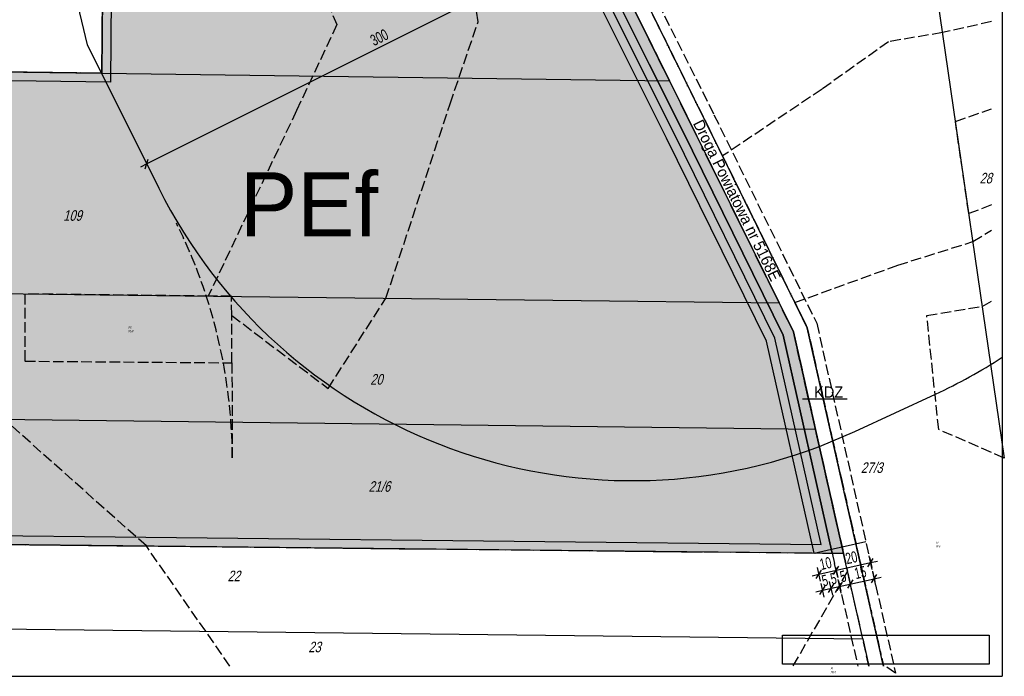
# Model space of a CAD drawing. Header units: metres. Extents: x 6582395 to 6583921, y 5752654 to 5753685.
# Tile 12 of 42: x 6583363 to 6583921, y 5752654 to 5753026. Entities that reach past the tile are written whole.
import ezdxf
from ezdxf.enums import TextEntityAlignment as Align

# ---------------------------------------------------------------- set-up
doc = ezdxf.new("R2010")
doc.units = ezdxf.units.M
doc.header["$LTSCALE"] = 2
for name, pattern in [('GESTRICHELT', [4, 3, -1]), ('GESTRICHELTX2', [8, 6, -2]), ('STRICHPUNKTX2', [6, 2, -2, 0, -2])]:
    doc.linetypes.add(name, pattern=pattern)
for name, color, linetype in [('209-Opis konturu klasyfikacyjnego', 7, 'Continuous'), ('210-Oznaczenie użytku', 7, 'Continuous'), ('211-Nr działki', 7, 'Continuous'), ('216-Granica obrębu', 7, 'Continuous'), ('217-Granica konturu klasyfikcyjnego', 7, 'Continuous'), ('218-Granica użytku', 7, 'Continuous'), ('219-Linia granicy', 7, 'Continuous'), ('granica opracowania', 7, 'Continuous'), ('linie rozgraniczajace teren', 237, 'Continuous'), ('linie rozgraniczajace teren - drogi', 237, 'Continuous'), ('linie zabudowy', 7, 'Continuous'), ('napisy dla drog', 7, 'Continuous'), ('napisy pozostałe', 7, 'Continuous'), ('PEf', 68, 'Continuous'), ('strefa nalotów', 7, 'Continuous'), ('strefa OD PEf', 7, 'Continuous'), ('tabela', 7, 'Continuous'), ('wymiarowanie', 7, 'Continuous')]:
    doc.layers.add(name, color=color, linetype=linetype)
doc.styles.add('STIL16', font='txt')
doc.styles.add('STIL16_F', font='txt')
doc.styles.add('STIL4', font='txt')
doc.linetypes.add('NLINIAZAB01B', pattern='A,1,1,[1,014 Plan fotowoltaika Florentynow Mariampol zal 1.shx,S=0.03,R=0,X=0,Y=0],2', length=4)
doc.linetypes.add('STRAßENBAHN', pattern='A,3,[5,014 Plan fotowoltaika Florentynow Mariampol zal 1.shx,S=0.033333,R=0,X=0,Y=0],1,[6,014 Plan fotowoltaika Florentynow Mariampol zal 1.shx,S=0.033333,R=0,X=0,Y=0]', length=4)
doc.linetypes.add('UMGRENZUNG', pattern='A,2,-1.5,[4,014 Plan fotowoltaika Florentynow Mariampol zal 1.shx,S=0.05,R=0,X=0,Y=0],-1.5', length=5)
doc.linetypes.add('UMGRENZUNG1', pattern='A,1,1.5,[7,014 Plan fotowoltaika Florentynow Mariampol zal 1.shx,S=0.05,R=0,X=0,Y=0],1.5', length=4)
picture_1 = doc.add_image_def('image4.bmp', size_in_pixel=(1383, 195))

# ---------------------------------------------------------------- blocks, each defined once
blk = doc.blocks.new('*B59')
at = {"layer": 'wymiarowanie', "color": 7, "linetype": 'Continuous'}
for p, q in [((0, 0), (29.27, 6.59)), ((10.63, -1.7), (8.88, 6.1)), ((27.76, 4.2), (30.78, 8.98)), ((30.15, 2.69), (28.39, 10.49)), ((29.27, 6.59), (33.17, 7.47)), ((-3.9, -0.88), (0, 0)), ((-1.51, -2.39), (1.51, 2.39)), ((0.88, -3.9), (-0.88, 3.9)), ((8.24, -0.19), (11.27, 4.59))]:
    blk.add_line(p, q, dxfattribs=at)
at = {"layer": 'wymiarowanie', "color": 7, "style": 'STIL16', "width": 0.7}
for s, p in [('20', (19.07, 6.35)), ('10', (4.44, 3.05))]:
    blk.add_text(s, height=6.356, rotation=12.6933, dxfattribs=at).set_placement(p, align=Align.CENTER)
blk = doc.blocks.new('*B60')
at = {"layer": 'wymiarowanie', "color": 7, "linetype": 'Continuous'}
for p, q in [((0, 0), (29.27, 6.59)), ((10.63, -1.7), (8.88, 6.1)), ((14.28, 1.17), (17.3, 5.95)), ((16.67, -0.35), (14.91, 7.46)), ((27.76, 4.2), (30.78, 8.98)), ((30.15, 2.69), (28.39, 10.49)), ((29.27, 6.59), (33.17, 7.47)), ((-3.9, -0.88), (0, 0)), ((-1.51, -2.39), (1.51, 2.39)), ((0.88, -3.9), (-0.88, 3.9)), ((3.37, -1.29), (6.39, 3.49)), ((5.76, -2.8), (4, 5)), ((8.24, -0.19), (11.27, 4.59))]:
    blk.add_line(p, q, dxfattribs=at)
at = {"layer": 'wymiarowanie', "color": 7, "style": 'STIL16', "width": 0.7}
for s, height, p in [('5', 6.36, (12.33, 4.83)), ('15', 6.356, (22.09, 7.03)), ('5', 6.36, (2, 2.5)), ('5', 6.36, (6.88, 3.6))]:
    blk.add_text(s, height=height, rotation=12.6933, dxfattribs=at).set_placement(p, align=Align.CENTER)
blk = doc.blocks.new('*B65')
at = {"layer": 'wymiarowanie', "color": 7, "linetype": 'Continuous'}
for p, q in [((0, 0), (-268.2, -134.29)), ((-1.79, 3.58), (1.79, -3.58)), ((-0.89, -2.68), (0.89, 2.68)), ((3.58, 1.79), (0, 0)), ((-269.99, -130.71), (-266.41, -137.86)), ((-269.1, -136.97), (-267.31, -131.6)), ((-268.2, -134.29), (-271.78, -136.08))]:
    blk.add_line(p, q, dxfattribs=at)
at = {"layer": 'wymiarowanie', "color": 7, "style": 'STIL16', "width": 0.7}
blk.add_text('300', height=6.356, rotation=26.5968, dxfattribs=at).set_placement((-135, -65.36), align=Align.CENTER)

msp = doc.modelspace()

# ---------------------------------------------------------------- hatches: boundary and pattern name
at = {"layer": 'linie rozgraniczajace teren - drogi', "linetype": 'Continuous'}
msp.add_hatch(color=236, dxfattribs=at).paths.add_polyline_path([(6583597.55, 5753429.04), (6583634.32, 5753290.79), (6583662.16, 5753175.31), (6583682.82, 5753089.65), (6583731.35, 5752991.36), (6583793.42, 5752865.65), (6583801.6, 5752849.07), (6583814.09, 5752793.77), (6583829.95, 5752723.56), (6583823.59, 5752723.63), (6583795.74, 5752847.31), (6583738.62, 5752963.36), (6583677.42, 5753085.76), (6583631.84, 5753274.16), (6583591.32, 5753428.55), (6583568.4, 5753542.12), (6583574.75, 5753542.04)], flags=16)
at = {"layer": 'PEf', "linetype": 'Continuous'}
msp.add_hatch(color=145, dxfattribs=at).paths.add_polyline_path([(6583146.68, 5753547.28), (6583568.4, 5753542.12), (6583578.52, 5753492), (6583467.45, 5753498.63), (6583464.65, 5753469.93), (6583463.86, 5753440.1), (6583466.62, 5753361.74), (6583609.36, 5753359.83), (6583631.84, 5753274.16), (6583677.42, 5753085.76), (6583738.62, 5752963.36), (6583795.74, 5752847.31), (6583823.59, 5752723.63), (6583290.14, 5752729.3), (6583290.53, 5752760.61), (6583290.63, 5752768.61), (6583291.01, 5752800.12), (6583220.45, 5752800.96), (6583216.04, 5752801.01), (6583211.82, 5752831.63), (6583206.87, 5752898.96), (6583201.28, 5752966.38), (6583198.05, 5752998.69), (6583409.66, 5752995.78), (6583411.04, 5753178.77), (6583180.57, 5753181.92), (6583175.42, 5753235.92), (6583171.29, 5753282.96), (6583170.49, 5753291.98), (6583166.37, 5753339.02), (6583162.07, 5753388.08), (6583161.28, 5753397.08), (6583157.14, 5753444.15)], flags=16)

# ---------------------------------------------------------------- linework, layer by layer
at = {"layer": '216-Granica obrębu', "color": 237, "linetype": 'STRICHPUNKTX2'}
for points in [[(6583852.62, 5752659.7), (6583809.4, 5752851.49), (6583705.26, 5753062.52), (6583690.48, 5753092.46), (6583670.98, 5753173.7), (6583669.8, 5753179.07), (6583642.09, 5753292.96), (6583605.28, 5753430.15), (6583570.57, 5753602.46), (6583566.85, 5753620.94), (6583559.43, 5753646.07), (6583554.69, 5753662.13)], [(6583692.28, 5753662.13), (6583689.6, 5753660.74), (6583577.7, 5753614.32), (6583570.57, 5753602.46), (6583605.28, 5753430.15), (6583642.09, 5753292.96), (6583669.8, 5753179.07), (6583670.98, 5753173.7), (6583690.48, 5753092.46), (6583705.26, 5753062.52), (6583809.4, 5752851.49), (6583852.62, 5752659.7)]]:
    msp.add_lwpolyline(points, dxfattribs=at)
at = {"layer": '217-Granica konturu klasyfikcyjnego', "color": 3, "linetype": 'GESTRICHELT'}
for p, q in [((6583622.81, 5753024.92), (6583604.78, 5753157.2)), ((6583494.08, 5753139.14), (6583542.81, 5753023.31)), ((6583731.35, 5752991.36), (6583682.82, 5753089.65)), ((6583705.26, 5753062.52), (6583761.36, 5752948.84)), ((6583542.81, 5753023.31), (6583519.97, 5752974.57)), ((6583606.98, 5752978.35), (6583622.81, 5753024.92)), ((6583913.71, 5753025.01), (6583886.01, 5753018.77)), ((6583886.01, 5753018.77), (6583855.46, 5753013.65)), ((6583855.46, 5753013.65), (6583817.81, 5752986.76)), ((6583793.42, 5752865.65), (6583731.35, 5752991.36)), ((6583817.81, 5752986.76), (6583761.36, 5752948.84)), ((6583570.65, 5752868.28), (6583606.98, 5752978.35)), ((6583893.32, 5752968.41), (6583913.71, 5752975.55)), ((6583519.97, 5752974.57), (6583469.97, 5752869.47)), ((6583900.92, 5752916.16), (6583893.32, 5752968.41)), ((6583761.36, 5752948.84), (6583802.36, 5752865.75)), ((6583913.71, 5752921.09), (6583900.92, 5752916.16)), ((6583903.22, 5752900.29), (6583913.71, 5752906.75)), ((6583860.68, 5752886.94), (6583903.22, 5752900.29)), ((6583802.36, 5752865.75), (6583860.68, 5752886.94)), ((6583434.84, 5752727.76), (6583273.36, 5752871.78)), ((6583469.97, 5752869.47), (6583365.96, 5752870.7)), ((6583365.96, 5752870.7), (6583365.98, 5752832.52)), ((6583483.15, 5752869.31), (6583469.97, 5752869.47)), ((6583483.25, 5752858.44), (6583483.15, 5752869.31)), ((6583537.89, 5752817.07), (6583570.65, 5752868.28)), ((6583801.6, 5752849.07), (6583793.42, 5752865.65)), ((6583802.36, 5752865.75), (6583809.4, 5752851.49)), ((6583908.56, 5752863.58), (6583913.71, 5752866.58)), ((6583483.35, 5752831.62), (6583483.25, 5752858.44)), ((6583483.25, 5752858.44), (6583537.89, 5752817.07)), ((6583877.12, 5752858.48), (6583908.56, 5752863.58)), ((6583883.89, 5752793.73), (6583877.12, 5752858.48)), ((6583814.09, 5752793.77), (6583801.6, 5752849.07)), ((6583809.4, 5752851.49), (6583852.44, 5752660.47)), ((6583365.98, 5752832.52), (6583483.35, 5752831.62)), ((6583829.95, 5752723.56), (6583814.09, 5752793.77)), ((6583921.05, 5752777.61), (6583883.89, 5752793.73)), ((6583921.06, 5752777.6), (6583921.05, 5752777.61)), ((6583482.18, 5752659.7), (6583434.84, 5752727.76)), ((6583832.23, 5752713.49), (6583829.95, 5752723.56)), ((6583832.23, 5752713.49), (6583801.25, 5752659.7)), ((6583840.88, 5752675.2), (6583832.23, 5752713.49)), ((6583844.38, 5752659.7), (6583840.88, 5752675.2)), ((6583859.38, 5752655.75), (6583852.44, 5752660.47)), ((6583852.44, 5752660.47), (6583852.62, 5752659.7))]:
    msp.add_line(p, q, dxfattribs=at)
at = {"layer": '218-Granica użytku', "color": 3, "linetype": 'GESTRICHELT'}
for p, q in [((6583622.81, 5753024.92), (6583604.78, 5753157.2)), ((6583494.08, 5753139.14), (6583542.81, 5753023.31)), ((6583682.82, 5753089.65), (6583731.35, 5752991.36)), ((6583705.26, 5753062.52), (6583761.36, 5752948.84)), ((6583542.81, 5753023.31), (6583519.97, 5752974.57)), ((6583606.98, 5752978.35), (6583622.81, 5753024.92)), ((6583913.71, 5753025.01), (6583886.01, 5753018.77)), ((6583886.01, 5753018.77), (6583855.46, 5753013.65)), ((6583855.46, 5753013.65), (6583817.81, 5752986.76)), ((6583731.35, 5752991.36), (6583793.42, 5752865.65)), ((6583817.81, 5752986.76), (6583761.36, 5752948.84)), ((6583570.65, 5752868.28), (6583606.98, 5752978.35)), ((6583893.32, 5752968.41), (6583913.71, 5752975.55)), ((6583519.97, 5752974.57), (6583469.97, 5752869.47)), ((6583900.92, 5752916.16), (6583893.32, 5752968.41)), ((6583761.36, 5752948.84), (6583802.36, 5752865.75)), ((6583913.71, 5752921.09), (6583900.92, 5752916.16)), ((6583903.22, 5752900.29), (6583913.71, 5752906.75)), ((6583860.68, 5752886.94), (6583903.22, 5752900.29)), ((6583802.36, 5752865.75), (6583860.68, 5752886.94)), ((6583434.84, 5752727.76), (6583273.36, 5752871.78)), ((6583469.97, 5752869.47), (6583365.96, 5752870.7)), ((6583365.96, 5752870.7), (6583365.98, 5752832.52)), ((6583483.15, 5752869.31), (6583469.97, 5752869.47)), ((6583483.25, 5752858.44), (6583483.15, 5752869.31)), ((6583537.89, 5752817.07), (6583570.65, 5752868.28)), ((6583793.42, 5752865.65), (6583801.6, 5752849.07)), ((6583809.4, 5752851.49), (6583802.36, 5752865.75)), ((6583908.56, 5752863.58), (6583913.71, 5752866.58)), ((6583483.25, 5752858.44), (6583537.89, 5752817.07)), ((6583877.12, 5752858.48), (6583908.56, 5752863.58)), ((6583883.89, 5752793.73), (6583877.12, 5752858.48)), ((6583801.6, 5752849.07), (6583814.09, 5752793.77)), ((6583852.44, 5752660.47), (6583809.4, 5752851.49)), ((6583365.98, 5752832.52), (6583483.35, 5752831.62)), ((6583483.35, 5752831.62), (6583483.55, 5752777.69)), ((6583814.09, 5752793.77), (6583829.95, 5752723.56)), ((6583921.05, 5752777.61), (6583883.89, 5752793.73)), ((6583921.06, 5752777.6), (6583921.05, 5752777.61)), ((6583482.18, 5752659.7), (6583434.84, 5752727.76)), ((6583829.95, 5752723.56), (6583832.23, 5752713.49)), ((6583832.23, 5752713.49), (6583801.25, 5752659.7)), ((6583840.88, 5752675.2), (6583832.23, 5752713.49)), ((6583844.38, 5752659.7), (6583840.88, 5752675.2)), ((6583859.38, 5752655.75), (6583852.44, 5752660.47)), ((6583852.44, 5752660.47), (6583852.62, 5752659.7))]:
    msp.add_line(p, q, dxfattribs=at)
msp.add_arc((6583183.55, 5752776.57), 300, 0.2136, 26.5651, dxfattribs=at)
at = {"layer": '219-Linia granicy', "color": 7, "linetype": 'Continuous'}
for p, q in [((6583409.66, 5752995.78), (6583411.04, 5753178.77)), ((6583868.64, 5753138.18), (6583921.06, 5752777.6)), ((6583731.35, 5752991.36), (6583682.82, 5753089.65)), ((6583705.26, 5753062.52), (6583809.4, 5752851.49)), ((6583093.53, 5753000.12), (6583409.66, 5752995.78)), ((6583409.66, 5752995.78), (6583731.35, 5752991.36)), ((6583731.35, 5752991.36), (6583793.42, 5752865.65)), ((6583104.51, 5752873.74), (6583408.71, 5752870.19)), ((6583408.71, 5752870.19), (6583793.42, 5752865.65)), ((6583793.42, 5752865.65), (6583801.6, 5752849.07)), ((6583814.09, 5752793.77), (6583801.6, 5752849.07)), ((6583852.62, 5752659.7), (6583809.4, 5752851.49)), ((6583814.09, 5752793.77), (6583291.01, 5752800.12)), ((6583829.95, 5752723.56), (6583814.09, 5752793.77)), ((6583829.95, 5752723.56), (6583290.14, 5752729.3)), ((6583840.88, 5752675.2), (6583829.95, 5752723.56)), ((6583256.83, 5752681.95), (6583840.88, 5752675.2)), ((6583840.88, 5752675.2), (6583844.38, 5752659.7))]:
    msp.add_line(p, q, dxfattribs=at)
at = {"layer": 'granica opracowania', "color": 241, "linetype": 'GESTRICHELTX2'}
msp.add_line((6583290.14, 5752729.3), (6583829.95, 5752723.56), dxfattribs=at)
for points in [[(6583829.95, 5752723.56), (6583814.09, 5752793.77), (6583801.6, 5752849.07), (6583793.42, 5752865.65), (6583731.35, 5752991.36), (6583682.82, 5753089.65), (6583662.16, 5753175.31), (6583634.32, 5753290.79), (6583597.55, 5753429.04), (6583574.75, 5753542.04)], [(6583180.57, 5753181.92), (6583411.04, 5753178.77), (6583409.66, 5752995.78), (6583198.05, 5752998.69)]]:
    msp.add_lwpolyline(points, dxfattribs=at)
at = {"layer": 'linie rozgraniczajace teren', "color": 238, "linetype": 'Continuous'}
msp.add_line((6583290.14, 5752729.3), (6583823.59, 5752723.63), dxfattribs=at)
msp.add_lwpolyline([(6583180.57, 5753181.92), (6583411.04, 5753178.77), (6583409.66, 5752995.78), (6583198.05, 5752998.69)], dxfattribs=at)
at = {"layer": 'linie rozgraniczajace teren - drogi', "color": 238, "linetype": 'GESTRICHELT'}
for p, q in [((6583696.32, 5753092.67), (6583756.54, 5752972.24)), ((6583756.54, 5752972.24), (6583814.73, 5752854.02)), ((6583814.73, 5752854.02), (6583859.38, 5752655.75)), ((6583823.59, 5752723.63), (6583837.99, 5752659.7))]:
    msp.add_line(p, q, dxfattribs=at)
at = {"layer": 'linie rozgraniczajace teren - drogi', "color": 238, "linetype": 'Continuous'}
for p, q in [((6583677.42, 5753085.76), (6583738.62, 5752963.36)), ((6583738.62, 5752963.36), (6583795.74, 5752847.31)), ((6583795.74, 5752847.31), (6583823.59, 5752723.63))]:
    msp.add_line(p, q, dxfattribs=at)
msp.add_lwpolyline([(6583597.55, 5753429.04), (6583634.32, 5753290.79), (6583662.16, 5753175.31), (6583682.82, 5753089.65), (6583731.35, 5752991.36), (6583793.42, 5752865.65), (6583801.6, 5752849.07), (6583814.09, 5752793.77), (6583829.95, 5752723.56), (6583823.59, 5752723.63), (6583795.74, 5752847.31), (6583738.62, 5752963.36), (6583677.42, 5753085.76), (6583631.84, 5753274.16), (6583591.32, 5753428.55), (6583568.4, 5753542.12), (6583574.75, 5753542.04)], close=True, dxfattribs=at)
at = {"layer": 'linie zabudowy', "color": 239, "linetype": 'NLINIAZAB01B'}
msp.add_lwpolyline([(6583813.32, 5752723.74), (6583786.24, 5752843.96), (6583729.66, 5752958.91), (6583667.96, 5753082.31), (6583622.14, 5753271.72), (6583598.98, 5753359.97)], dxfattribs=at)
at = {"layer": 'napisy dla drog', "color": 7, "linetype": 'Continuous'}
msp.add_line((6583806.68, 5752811.19), (6583831.94, 5752811.19), dxfattribs=at)
at = {"layer": 'strefa nalotów', "color": 237, "linetype": 'STRAßENBAHN'}
for p, q in [((6583379.27, 5753103.68), (6583401.29, 5753011.91)), ((6583401.29, 5753011.91), (6583409.36, 5752995.78)), ((6583836.37, 5752792.63), (6583882.12, 5752813.83)), ((6583816.26, 5752784.18), (6583836.37, 5752792.63))]:
    msp.add_line(p, q, dxfattribs=at)
at = {"layer": 'strefa nalotów', "color": 237, "linetype": 'UMGRENZUNG'}
msp.add_line((6583409.36, 5752995.78), (6583441.91, 5752930.66), dxfattribs=at)
msp.add_arc((6583710.24, 5753064.83), 300, 206.5651, 290.6939, dxfattribs=at)
at = {"layer": 'strefa nalotów', "color": 237, "linetype": 'STRAßENBAHN'}
msp.add_arc((6583756, 5753086.03), 300, 294.8603, 303.1097, dxfattribs=at)
at = {"layer": 'strefa OD PEf', "color": 48, "linetype": 'UMGRENZUNG1'}
msp.add_lwpolyline([(6583416.08, 5753183.7), (6583414.62, 5752990.71), (6583203.58, 5752993.61), (6583206.26, 5752966.83), (6583211.86, 5752899.35), (6583216.8, 5752832.15), (6583220.4, 5752805.97), (6583271.35, 5752805.35), (6583296.07, 5752805.06), (6583295.63, 5752768.55), (6583295.53, 5752760.55), (6583295.2, 5752734.25), (6583817.33, 5752728.69), (6583790.99, 5752845.63), (6583734.14, 5752961.13), (6583672.69, 5753084.03)], dxfattribs=at)
at = {"layer": 'tabela', "color": 7, "linetype": 'Continuous'}
for p in [(6583919.87, 5753685.46), (6582394.59, 5752653.88)]:
    msp.add_line(p, (6583919.87, 5752653.88), dxfattribs=at)
at = {"layer": 'wymiarowanie', "color": 236, "linetype": 'Continuous'}
msp.add_lwpolyline([(6583813.32, 5752723.74), (6583823.07, 5752725.93), (6583829.11, 5752727.29), (6583842.59, 5752730.33)], dxfattribs=at)

# ---------------------------------------------------------------- block references
at = {"layer": 'wymiarowanie'}
for name, p in [('*B65', (6583703.27, 5753078.62)), ('*B59', (6583816.02, 5752711.74)), ('*B60', (6583818.07, 5752702.62))]:
    msp.add_blockref(name, p, dxfattribs=at)

# ---------------------------------------------------------------- texts
at = {"layer": '209-Opis konturu klasyfikacyjnego', "color": 3, "style": 'STIL4', "oblique": 15, "width": 0.9}
for s, p in [('PsV', (6583424.49, 5752848.94)), ('RV', (6583882.37, 5752726.91)), ('RV', (6583882.37, 5752726.91)), ('RVI', (6583822.56, 5752655.57))]:
    msp.add_text(s, height=1.25, dxfattribs=at).set_placement(p)
at = {"layer": '210-Oznaczenie użytku', "color": 3, "style": 'STIL4', "oblique": 15, "width": 0.9}
for s, p in [('Ps', (6583424.49, 5752851.04)), ('R', (6583882.37, 5752729.01)), ('R', (6583882.37, 5752729.01)), ('R', (6583822.56, 5752657.67))]:
    msp.add_text(s, height=1.25, dxfattribs=at).set_placement(p)
at = {"layer": '211-Nr działki', "color": 7, "style": 'STIL4', "oblique": 15, "width": 0.7875}
for s, p in [('28', (6583907.03, 5752933.29)), ('109', (6583387.71, 5752912.12)), ('20', (6583561.73, 5752819.21)), ('27/3', (6583839.75, 5752769.15)), ('21/6', (6583560.77, 5752758.48)), ('22', (6583480.89, 5752707.77)), ('23', (6583526.66, 5752667.49))]:
    msp.add_text(s, height=6, dxfattribs=at).set_placement(p)
at = {"layer": 'napisy dla drog', "color": 7, "style": 'STIL16_F', "width": 0.972222}
msp.add_text('Droga Powiatowa nr 5168E', height=6.3557, rotation=-63.7219, dxfattribs=at).set_placement((6583744.45, 5752967.36))
msp.add_text('KDZ', height=6.356, dxfattribs=at).set_placement((6583813.26, 5752811.84))
at = {"layer": 'napisy pozostałe', "color": 7, "style": 'STIL16_F'}
msp.add_text('PEf', height=36.318, dxfattribs=at).set_placement((6583487.99, 5752903.29))

# ---------------------------------------------------------------- pictures from other files: only their frames are drawn
image = msp.add_image(picture_1, insert=(6583795.4, 5752660.69), size_in_units=(117.09, 16.51))

doc.saveas('drawing.dxf')
